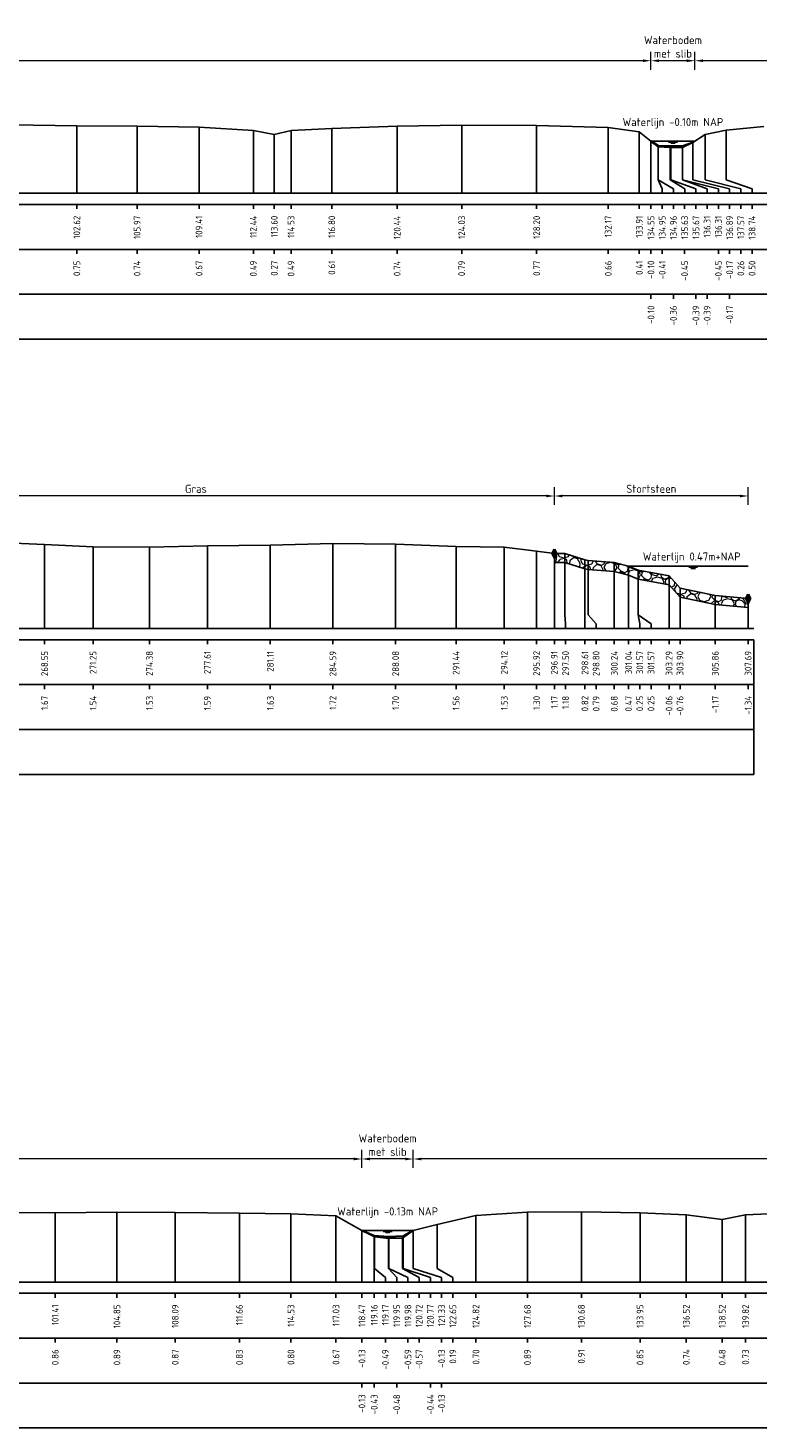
# Model space of a CAD drawing. Header units: metres. Extents: x 132725 to 140175, y 414354 to 417094.
# Tile 16 of 40: x 139950 to 139991, y 416678 to 416756. Entities that reach past the tile are written whole.
import ezdxf
from ezdxf.enums import TextEntityAlignment as Align

# ---------------------------------------------------------------- set-up
doc = ezdxf.new("R2010")
doc.units = ezdxf.units.M
doc.header["$PDMODE"] = 35
doc.header["$PDSIZE"] = 0.075
doc.layers.get('Defpoints').update_dxf_attribs({"true_color": 0x806000})
for name, color, linetype, lineweight in [('B-ME-GW-MAAIVELD-GD', 8, 'GW-MAAIVELD', 25), ('B-ME-VH-KANT ASFALT-SD', 7, 'Continuous', 25), ('B-ME-VH-VERHARDING_BESTORTING-A', 252, 'Continuous', 18), ('X-ME-AL-PROFIEL_BOVENKANT SLIB-GD', 42, 'Continuous', 35), ('X-XX-AL-DETAIL1-M', 7, 'Continuous', 18), ('X-XX-AL-GEBRUIKTE XREFS-GD', 7, 'Continuous', 35), ('X-XX-AL-NAP-T18', 7, 'Continuous', 18)]:
    doc.layers.add(name, color=color, linetype=linetype, lineweight=lineweight)
for name, color, linetype in [('X-ME-AL-PROFIEL_STORTSTEEN-GD', 7, 'Continuous'), ('X-ME-AL-PROFIEL_WATERLIJN-GD', 150, 'Continuous'), ('X-ME-AL-PROFIELRASTER-S', 7, 'Continuous')]:
    doc.layers.add(name, color=color, linetype=linetype)
doc.styles.add('NLCS-ISO-ANNOTATIEF-T18', font='NLCS-ISO.ttf', dxfattribs={"height": 1.8})
doc.styles.add('NLCS-ISO-ANNOTATIVE-T18', font='NLCS-ISO.ttf', dxfattribs={"height": 1.8})
doc.linetypes.add('GW-MAAIVELD', pattern='A,12,[40,NLCS.SHX,S=1,R=0,X=0,Y=-0.5],12', length=24)
doc.dimstyles.new('NLCS-ANNOTATIEF-T18-PIJL_L2_H0', dxfattribs={"dimtxt": 2.5, "dimasz": 1.8, "dimexe": 2, "dimexo": 2, "dimgap": 0.7, "dimtad": 1, "dimzin": 0, "dimdsep": 46, "dimtxsty": 'NLCS-ISO-ANNOTATIEF-T18', "dimcen": 0, "dimdle": 2, "dimclrd": 256, "dimclre": 256, "dimclrt": 10, "dimaunit": 2, "dimadec": 0, "dimazin": 0, "dimtfac": 1, "dimtdec": 3, "dimtofl": 0, "dimtmove": 0, "dimatfit": 3, "dimfxl": 2, "dimfxlon": 1, "dimtfillclr": 256, "dimtolj": 1, "dimtzin": 0, "dimlwd": -1, "dimlwe": -1, "dimarcsym": 0})

# ---------------------------------------------------------------- blocks, each defined once
blk = doc.blocks.new('SAL-PROFIELRASTER_BALK_EIND1-D')
at = {"color": 0, "linetype": 'ByBlock', "lineweight": -2}
blk.add_line((1, -12.5), (1, -2.5), dxfattribs=at)
at = {"color": 0, "linetype": 'ByBlock', "lineweight": -2, "flags": 128}
for points in [[(0, 0), (1, 0)], [(0, -2.5), (1, -2.5)], [(0, -12.5), (1, -12.5)]]:
    blk.add_lwpolyline(points, dxfattribs=at)
blk = doc.blocks.new('SAL-PROFIELRASTER_BALK_EIND2-D')
at = {"color": 0, "linetype": 'ByBlock', "lineweight": -2}
for p, q in [((1, -2.5), (1, -12.5)), ((1, -12.5), (0, -12.5))]:
    blk.add_line(p, q, dxfattribs=at)
blk = doc.blocks.new('SAL-PROFIELRASTER_BALK_DATA-D')
at = {"color": 0, "linetype": 'ByBlock', "lineweight": -2}
blk.add_lwpolyline([(0, -3.5), (0, -2.5)], dxfattribs=at)
at = {"color": 0, "linetype": 'ByBlock', "lineweight": -2, "style": 'NLCS-ISO-ANNOTATIVE-T18'}
blk.add_attdef('GETAL', text='', height=1.5, rotation=90, dxfattribs=at).set_placement((0.75, -5), align=Align.RIGHT)
blk = doc.blocks.new('SAL-PROFIELRASTER_AANHAAL-D')
at = {"color": 9, "linetype": 'ByBlock', "lineweight": -2, "flags": 128}
blk.add_lwpolyline([(0, 1), (0, 0)], dxfattribs=at)
blk = doc.blocks.new('SAL-PROFIELRASTER_AANHAAL_STAGGER-D')
at = {"color": 9, "linetype": 'ByBlock', "lineweight": -2, "flags": 128}
for points in [[(0, 0), (0, -0.25)], [(0, -0.25), (1, -0.75)], [(1, -0.75), (1, -1)]]:
    blk.add_lwpolyline(points, dxfattribs=at)
blk = doc.blocks.new('*D101')
at = {"layer": 'Defpoints', "color": 0, "transparency": 16777216}
for p in [(139979.308, 416729.854), (139979.308, 416726.648), (139990.089, 416724.141)]:
    blk.add_point(p, dxfattribs=at)
at = {"layer": 'X-XX-AL-DETAIL1-M', "transparency": 16777216}
for p, q in [((139979.308, 416729.354), (139979.308, 416730.354)), ((139989.639, 416729.854), (139979.758, 416729.854)), ((139990.089, 416729.354), (139990.089, 416730.354))]:
    blk.add_line(p, q, dxfattribs=at)
for points in [[(139979.758, 416729.929), (139979.758, 416729.779), (139979.308, 416729.854)], [(139989.639, 416729.929), (139989.639, 416729.779), (139990.089, 416729.854)]]:
    blk.add_solid(points, dxfattribs=at)
at = {"layer": 'X-XX-AL-DETAIL1-M', "color": 10, "transparency": 16777216, "insert": (139984.699, 416730.254), "char_height": 0.45, "attachment_point": 5, "style": 'NLCS-ISO-ANNOTATIEF-T18'}
blk.add_mtext('\\A1;Stortsteen', dxfattribs=at)
blk = doc.blocks.new('*D93')
at = {"layer": 'Defpoints', "color": 0, "transparency": 16777216}
for p in [(139939.873, 416729.854), (139939.873, 416727.808), (139979.308, 416726.648)]:
    blk.add_point(p, dxfattribs=at)
at = {"layer": 'X-XX-AL-DETAIL1-M', "transparency": 16777216}
for p, q in [((139939.873, 416729.354), (139939.873, 416730.354)), ((139978.858, 416729.854), (139940.323, 416729.854)), ((139979.308, 416729.354), (139979.308, 416730.354))]:
    blk.add_line(p, q, dxfattribs=at)
for points in [[(139940.323, 416729.929), (139940.323, 416729.779), (139939.873, 416729.854)], [(139978.858, 416729.929), (139978.858, 416729.779), (139979.308, 416729.854)]]:
    blk.add_solid(points, dxfattribs=at)
at = {"layer": 'X-XX-AL-DETAIL1-M', "color": 10, "transparency": 16777216, "insert": (139959.366, 416730.254), "char_height": 0.45, "attachment_point": 5, "style": 'NLCS-ISO-ANNOTATIEF-T18'}
blk.add_mtext('\\A1;Gras', dxfattribs=at)
blk = doc.blocks.new('SVH-KANT STORTSTEEN DWP-SOD')
at = {"flags": 128}
blk.add_lwpolyline([(-0.25, 0), (0.25, 0)], dxfattribs=at)
at = {"layer": 'X-XX-AL-GEBRUIKTE XREFS-GD', "flags": 128}
for points in [[(0, 0.5), (-0.25, 0)], [(-0.25, 0), (0, -0.5)], [(0, -0.5), (0, 0.5)], [(0, 0.5), (0.25, 0)], [(0.25, 0), (0, -0.5)]]:
    blk.add_lwpolyline(points, dxfattribs=at)
blk = doc.blocks.new('*D165')
at = {"layer": 'Defpoints', "color": 0, "transparency": 16777216}
for p in [(139984.682, 416754.079), (139984.682, 416749.604), (139987.127, 416749.604)]:
    blk.add_point(p, dxfattribs=at)
at = {"layer": 'X-XX-AL-DETAIL1-M', "transparency": 16777216}
for p, q in [((139984.682, 416753.579), (139984.682, 416754.579)), ((139986.677, 416754.079), (139985.132, 416754.079)), ((139987.127, 416753.579), (139987.127, 416754.579))]:
    blk.add_line(p, q, dxfattribs=at)
for points in [[(139985.132, 416754.154), (139985.132, 416754.004), (139984.682, 416754.079)], [(139986.677, 416754.154), (139986.677, 416754.004), (139987.127, 416754.079)]]:
    blk.add_solid(points, dxfattribs=at)
at = {"layer": 'X-XX-AL-DETAIL1-M', "color": 10, "transparency": 16777216, "insert": (139985.904, 416754.854), "char_height": 0.45, "attachment_point": 5, "style": 'NLCS-ISO-ANNOTATIEF-T18'}
blk.add_mtext('\\A1;Waterbodem\\Pmet slib', dxfattribs=at)
blk = doc.blocks.new('*D173')
at = {"layer": 'Defpoints', "color": 0, "transparency": 16777216}
for p in [(139987.127, 416754.079), (139987.127, 416749.604), (140071.072, 416749.595)]:
    blk.add_point(p, dxfattribs=at)
at = {"layer": 'X-XX-AL-DETAIL1-M', "transparency": 16777216}
for p, q in [((139987.127, 416753.579), (139987.127, 416754.579)), ((140070.622, 416754.079), (139987.577, 416754.079)), ((140071.072, 416753.579), (140071.072, 416754.579))]:
    blk.add_line(p, q, dxfattribs=at)
for points in [[(139987.577, 416754.154), (139987.577, 416754.004), (139987.127, 416754.079)], [(140070.622, 416754.154), (140070.622, 416754.004), (140071.072, 416754.079)]]:
    blk.add_solid(points, dxfattribs=at)
at = {"layer": 'X-XX-AL-DETAIL1-M', "color": 10, "transparency": 16777216, "insert": (140003.125, 416754.479), "char_height": 0.45, "attachment_point": 5, "style": 'NLCS-ISO-ANNOTATIEF-T18'}
blk.add_mtext('\\A1;Gras', dxfattribs=at)
blk = doc.blocks.new('*D174')
at = {"layer": 'Defpoints', "color": 0, "transparency": 16777216}
for p in [(139905.767, 416754.079), (139905.767, 416749.735), (139984.682, 416749.604)]:
    blk.add_point(p, dxfattribs=at)
at = {"layer": 'X-XX-AL-DETAIL1-M', "transparency": 16777216}
for p, q in [((139905.767, 416753.579), (139905.767, 416754.579)), ((139984.232, 416754.079), (139906.217, 416754.079)), ((139984.682, 416753.579), (139984.682, 416754.579))]:
    blk.add_line(p, q, dxfattribs=at)
for points in [[(139906.217, 416754.154), (139906.217, 416754.004), (139905.767, 416754.079)], [(139984.232, 416754.154), (139984.232, 416754.004), (139984.682, 416754.079)]]:
    blk.add_solid(points, dxfattribs=at)
at = {"layer": 'X-XX-AL-DETAIL1-M', "color": 10, "transparency": 16777216, "insert": (139945.224, 416754.479), "char_height": 0.45, "attachment_point": 5, "style": 'NLCS-ISO-ANNOTATIEF-T18'}
blk.add_mtext('\\A1;Gras', dxfattribs=at)
blk = doc.blocks.new('*D180')
at = {"layer": 'Defpoints', "color": 0, "transparency": 16777216}
for p in [(139968.602, 416692.955), (139968.602, 416688.974), (139971.461, 416688.98)]:
    blk.add_point(p, dxfattribs=at)
at = {"layer": 'X-XX-AL-DETAIL1-M', "transparency": 16777216}
for p, q in [((139968.602, 416692.455), (139968.602, 416693.455)), ((139971.461, 416692.455), (139971.461, 416693.455)), ((139971.011, 416692.955), (139969.052, 416692.955))]:
    blk.add_line(p, q, dxfattribs=at)
for points in [[(139969.052, 416693.03), (139969.052, 416692.88), (139968.602, 416692.955)], [(139971.011, 416693.03), (139971.011, 416692.88), (139971.461, 416692.955)]]:
    blk.add_solid(points, dxfattribs=at)
at = {"layer": 'X-XX-AL-DETAIL1-M', "color": 10, "transparency": 16777216, "insert": (139970.031, 416693.73), "char_height": 0.45, "attachment_point": 5, "style": 'NLCS-ISO-ANNOTATIEF-T18'}
blk.add_mtext('\\A1;Waterbodem\\Pmet slib', dxfattribs=at)
blk = doc.blocks.new('*D185')
at = {"layer": 'Defpoints', "color": 0, "transparency": 16777216}
for p in [(139971.461, 416692.955), (139971.461, 416688.98), (140077.575, 416688.989)]:
    blk.add_point(p, dxfattribs=at)
at = {"layer": 'X-XX-AL-DETAIL1-M', "transparency": 16777216}
for p, q in [((139971.461, 416692.455), (139971.461, 416693.455)), ((140077.575, 416692.455), (140077.575, 416693.455)), ((140077.125, 416692.955), (139971.911, 416692.955))]:
    blk.add_line(p, q, dxfattribs=at)
for points in [[(139971.911, 416693.03), (139971.911, 416692.88), (139971.461, 416692.955)], [(140077.125, 416693.03), (140077.125, 416692.88), (140077.575, 416692.955)]]:
    blk.add_solid(points, dxfattribs=at)
at = {"layer": 'X-XX-AL-DETAIL1-M', "color": 10, "transparency": 16777216, "insert": (139994.173, 416693.355), "char_height": 0.45, "attachment_point": 5, "style": 'NLCS-ISO-ANNOTATIEF-T18'}
blk.add_mtext('\\A1;Gras', dxfattribs=at)
blk = doc.blocks.new('*D186')
at = {"layer": 'Defpoints', "color": 0, "transparency": 16777216}
for p in [(139854.553, 416692.955), (139854.553, 416689.141), (139968.602, 416688.974)]:
    blk.add_point(p, dxfattribs=at)
at = {"layer": 'X-XX-AL-DETAIL1-M', "transparency": 16777216}
for p, q in [((139854.553, 416692.455), (139854.553, 416693.455)), ((139968.602, 416692.455), (139968.602, 416693.455)), ((139968.152, 416692.955), (139855.003, 416692.955))]:
    blk.add_line(p, q, dxfattribs=at)
for points in [[(139855.003, 416693.03), (139855.003, 416692.88), (139854.553, 416692.955)], [(139968.152, 416693.03), (139968.152, 416692.88), (139968.602, 416692.955)]]:
    blk.add_solid(points, dxfattribs=at)
at = {"layer": 'X-XX-AL-DETAIL1-M', "color": 10, "transparency": 16777216, "insert": (139911.59, 416693.355), "char_height": 0.45, "attachment_point": 5, "style": 'NLCS-ISO-ANNOTATIEF-T18'}
blk.add_mtext('\\A1;Gras', dxfattribs=at)

msp = doc.modelspace()

# ---------------------------------------------------------------- hatches: boundary and pattern name
at = {"layer": 'B-ME-VH-VERHARDING_BESTORTING-A'}
h = msp.add_hatch(dxfattribs=at)
h.set_pattern_fill('AVH-BESTORTING_01', color=256, scale=0.1, pattern_type=2)
h.set_pattern_definition([(342.742, (139989.7717, 416725.6111), (0.5398, 0.97739), [0.27272, -1.09194]), (17.258, (139988.7289, 416725.9351), (0.539804, 0.9774), [0.27272, -1.65719]), (61.089, (139988.9893, 416726.016), (-1.30319, 0.40486), [0.22313, -0.89341]), (118.911, (139989.8606, 416724.829), (-0.5398, -0.97741), [0.22313, -1.35591]), (162.742, (139988.9893, 416726.4066), (-0.5398, -0.97739), [0.27272, -1.09194]), (197.258, (139988.7289, 416726.4875), (-0.539804, -0.9774), [0.27272, -1.65719]), (241.089, (139988.4685, 416726.4068), (1.30319, -0.40486), [0.22313, -0.89341]), (298.911, (139988.9004, 416727.1887), (0.5398, 0.97741), [0.22313, -1.35591]), (342.742, (139987.1318, 416727.0339), (-0.76339, 1.38224), [0.24341, -1.12122]), (40.852, (139985.7449, 416724.0295), (0.539802, 0.977399), [0.24469, -3.61913]), (84.587, (139987.54937, 416727.12175), (-0.223591, 2.359645), [0.29716, -3.05481]), (118.911, (139988.8805, 416727.0113), (-1.30321, 0.40486), [0.29575, -1.28331]), (162.742, (139987.4344, 416727.6765), (0.76339, -1.38224), [0.24484, -1.11975]), (40.852, (139985.39655, 416724.65728), (0.539802, 0.977399), [0.24409, -3.61972]), (84.587, (139986.988, 416727.29434), (-0.5398, -0.977407), [0.29647, -3.05553]), (298.911, (139986.988, 416727.2943), (1.30321, -0.40486), [0.29753, -1.28153]), (26.669, (139984.53315, 416725.196), (-1.842996, -0.572553), [0.18275, -4.54613]), (84.587, (139987.619, 416727.805), (-0.5398, -0.977407), [0.18319, -3.16878]), (131.7624, (139986.1095, 416730.75188), (-2.066604, 1.787101), [0.24466, -4.00428]), (162.742, (139984.5507, 416725.6425), (-0.5398, -0.97739), [0.19694, -1.1677]), (26.669, (139984.19918, 416725.61884), (-1.842996, -0.572553), [0.18297, -4.54591]), (84.587, (139987.10284, 416727.94613), (-0.5398, -0.977407), [0.20094, -3.15103]), (131.7624, (139985.71587, 416730.554), (-2.066604, 1.787101), [0.20994, -4.039]), (342.742, (139987.2426, 416727.7895), (0.5398, 0.97739), [0.22313, -1.1415]), (50.2416, (139987.47855, 416725.87203), (0.5397897, 0.97739), [0.21713, -6.88472]), (95.413, (139987.6174, 416726.03894), (-0.763387, 1.38224), [0.19056, -2.17966]), (150.939, (139984.76946, 416729.39797), (-1.303193, 0.404858), [0.17556, -5.17047]), (197.258, (139987.44596, 416726.3139), (1.30319, -0.404854), [0.22316, -1.70672]), (50.2416, (139987.08487, 416726.06984), (0.5397897, 0.97739), [0.23138, -6.87047]), (95.413, (139987.10124, 416725.8971), (-0.763387, 1.38224), [0.17353, -2.19669]), (150.939, (139984.4355, 416728.97516), (-1.303193, 0.404858), [0.18788, -5.15816]), (17.258, (139987.26546, 416725.8058), (-1.30319, 0.404854), [0.22313, -1.70675])])
h.paths.add_polyline_path([(139979.308, 416726.648), (139979.9, 416726.657), (139981.007, 416726.3), (139981.197, 416726.268), (139982.642, 416726.158), (139983.435, 416725.948), (139983.972, 416725.732), (139985.691, 416725.418), (139986.299, 416724.721), (139988.259, 416724.311), (139990.089, 416724.141), (139990.089, 416723.641), (139988.259, 416723.811), (139986.299, 416724.221), (139985.691, 416724.918), (139983.972, 416725.232), (139983.435, 416725.448), (139982.642, 416725.658), (139981.197, 416725.768), (139981.007, 416725.8), (139979.9, 416726.157), (139979.308, 416726.148)])

# ---------------------------------------------------------------- linework, layer by layer
at = {"layer": 'B-ME-GW-MAAIVELD-GD', "ltscale": 0.1}
for points in [[(139949.105, 416750.518), (139952.745, 416750.459), (139956.098, 416750.444), (139959.542, 416750.379), (139962.565, 416750.198), (139963.726, 416749.972), (139964.662, 416750.191), (139966.928, 416750.312), (139970.563, 416750.444), (139974.153, 416750.493), (139978.323, 416750.475), (139982.302, 416750.368), (139984.034, 416750.118), (139984.682, 416749.604), (139985.076, 416749.295), (139985.759, 416749.253), (139986.442, 416749.255), (139987.017, 416749.534), (139987.695, 416749.965), (139988.873, 416750.206), (139990.965, 416750.416)], [(139947.488, 416727.31), (139950.95, 416727.15), (139953.648, 416727.025), (139956.784, 416727.009), (139960.008, 416727.072), (139963.507, 416727.114), (139966.987, 416727.201), (139970.479, 416727.182), (139973.843, 416727.043), (139976.52, 416727.013), (139978.318, 416726.782), (139979.308, 416726.648), (139979.9, 416726.657), (139981.007, 416726.3), (139981.197, 416726.268), (139982.642, 416726.158), (139983.435, 416725.948), (139983.972, 416725.732), (139985.691, 416725.418), (139986.299, 416724.721), (139988.259, 416724.311), (139990.089, 416724.141)], [(139948.132, 416689.976), (139951.54, 416689.965), (139954.973, 416689.995), (139958.216, 416689.982), (139961.786, 416689.934), (139964.656, 416689.904), (139967.16, 416689.782), (139968.602, 416688.974), (139969.3, 416688.615), (139970.107, 416688.521), (139970.852, 416688.541), (139971.461, 416688.98), (139972.782, 416689.301), (139974.946, 416689.809), (139977.812, 416690), (139980.812, 416690.019), (139984.077, 416689.956), (139986.648, 416689.848), (139988.645, 416689.586), (139989.947, 416689.839), (139992.073, 416689.941)]]:
    msp.add_lwpolyline(points, dxfattribs=at)
at = {"layer": 'X-ME-AL-PROFIEL_BOVENKANT SLIB-GD'}
for points in [[(139984.682, 416749.604), (139985.084, 416749.346), (139985.793, 416749.315), (139986.439, 416749.319), (139987.017, 416749.534)], [(139968.602, 416688.974), (139969.286, 416688.675), (139970.082, 416688.63), (139970.902, 416688.668), (139971.461, 416688.98)]]:
    msp.add_lwpolyline(points, dxfattribs=at)
at = {"layer": 'X-ME-AL-PROFIEL_STORTSTEEN-GD'}
msp.add_lwpolyline([(139979.308, 416726.648), (139979.9, 416726.657), (139981.007, 416726.3), (139981.197, 416726.268), (139982.642, 416726.158), (139983.435, 416725.948), (139983.972, 416725.732), (139985.691, 416725.418), (139986.299, 416724.721), (139988.259, 416724.311), (139990.089, 416724.141), (139990.089, 416723.641), (139988.259, 416723.811), (139986.299, 416724.221), (139985.691, 416724.918), (139983.972, 416725.232), (139983.435, 416725.448), (139982.642, 416725.658), (139981.197, 416725.768), (139981.007, 416725.8), (139979.9, 416726.157), (139979.308, 416726.148)], close=True, dxfattribs=at)
at = {"layer": 'X-ME-AL-PROFIEL_WATERLIJN-GD'}
for points in [[(139984.682, 416749.604), (139987.127, 416749.604)], [(139985.654, 416749.543), (139986.154, 416749.543)], [(139985.779, 416749.484), (139986.029, 416749.484)], [(139983.435, 416725.948), (139990.089, 416725.948)], [(139986.78, 416725.886), (139987.28, 416725.886)], [(139986.905, 416725.827), (139987.155, 416725.827)], [(139968.602, 416688.974), (139971.461, 416688.98)], [(139969.781, 416688.915), (139970.281, 416688.915)], [(139969.906, 416688.856), (139970.156, 416688.856)]]:
    msp.add_lwpolyline(points, dxfattribs=at)

# ---------------------------------------------------------------- block references
at = {"layer": 'B-ME-VH-KANT ASFALT-SD', "xscale": 0.5, "yscale": 0.5, "zscale": 0.5}
for p in [(139979.308, 416726.648), (139990.089, 416724.141)]:
    msp.add_blockref('SVH-KANT STORTSTEEN DWP-SOD', p, dxfattribs=at)
at = {"layer": 'X-ME-AL-PROFIELRASTER-S'}
for p, yscale in [((139952.745, 416746.705), 3.754), ((139956.098, 416746.705), 3.739), ((139959.542, 416746.705), 3.674), ((139962.565, 416746.705), 3.493), ((139963.726, 416746.705), 3.267), ((139964.662, 416746.705), 3.486), ((139966.928, 416746.705), 3.607), ((139970.563, 416746.705), 3.739), ((139974.153, 416746.705), 3.788), ((139978.323, 416746.705), 3.77), ((139982.302, 416746.705), 3.663), ((139984.034, 416746.705), 3.413), ((139988.873, 416747.705), 2.501), ((139984.682, 416746.705), 2.899), ((139984.682, 416746.705), 2.899), ((139984.682, 416746.705), 2.899), ((139984.682, 416746.705), 2.899), ((139985.076, 416747.705), 1.59), ((139985.084, 416747.705), 1.641), ((139985.759, 416747.705), 1.548), ((139985.793, 416747.705), 1.61), ((139986.439, 416747.705), 1.614), ((139986.442, 416747.705), 1.55), ((139987.017, 416747.705), 1.829), ((139987.017, 416747.705), 1.829), ((139987.017, 416747.705), 1.829), ((139987.017, 416747.705), 1.829), ((139987.695, 416747.705), 2.26), ((139950.95, 416722.481), 4.669), ((139953.648, 416722.481), 4.544), ((139956.784, 416722.481), 4.528), ((139960.008, 416722.481), 4.591), ((139963.507, 416722.481), 4.633), ((139966.987, 416722.481), 4.72), ((139970.479, 416722.481), 4.701000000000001), ((139973.843, 416722.481), 4.562), ((139976.52, 416722.481), 4.532), ((139978.318, 416722.481), 4.301), ((139979.308, 416722.481), 4.167), ((139979.9, 416723.481), 3.176), ((139981.007, 416722.481), 3.819), ((139981.197, 416723.481), 2.787), ((139982.642, 416722.481), 3.677), ((139983.435, 416722.481), 3.467), ((139983.435, 416722.481), 3.467), ((139983.972, 416723.481), 2.251), ((139983.972, 416723.481), 2.251), ((139954.973, 416686.108), 3.887), ((139958.216, 416686.108), 3.874), ((139977.812, 416686.108), 3.892), ((139980.812, 416686.108), 3.911), ((139951.54, 416686.108), 3.857), ((139961.786, 416686.108), 3.826), ((139964.656, 416686.108), 3.796), ((139967.16, 416686.108), 3.674), ((139972.782, 416687.108), 2.193), ((139974.946, 416686.108), 3.701), ((139984.077, 416686.108), 3.848), ((139986.648, 416686.108), 3.74), ((139988.645, 416686.108), 3.478), ((139989.947, 416686.108), 3.731), ((139968.602, 416686.108), 2.866), ((139968.602, 416686.108), 2.866), ((139968.602, 416686.108), 2.866), ((139968.602, 416686.108), 2.866), ((139969.286, 416686.108), 2.567), ((139969.3, 416687.108), 1.507), ((139970.082, 416687.108), 1.522), ((139970.107, 416687.108), 1.413), ((139970.852, 416687.108), 1.433), ((139970.902, 416687.108), 1.56), ((139971.461, 416687.108), 1.872), ((139971.461, 416687.108), 1.872), ((139971.461, 416687.108), 1.872), ((139971.461, 416687.108), 1.872)]:
    msp.add_blockref('SAL-PROFIELRASTER_AANHAAL-D', p, dxfattribs=dict(at, yscale=yscale))
for p, xscale, zscale in [((139985.076, 416747.705), 0.2310130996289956, 0.2310130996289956), ((139985.084, 416747.705), 0.8483088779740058, 0.8483088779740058), ((139985.759, 416747.705), 0.7981942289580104, 0.7981942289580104), ((139985.793, 416747.705), 1.389002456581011, 1.389002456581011), ((139986.439, 416747.705), 1.368246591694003, 1.368246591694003), ((139986.442, 416747.705), 1.989852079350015, 1.989852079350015), ((139987.017, 416747.705), 2.040427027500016, 2.040427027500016), ((139987.017, 416747.705), 2.040427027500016, 2.040427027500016), ((139987.017, 416747.705), 2.040427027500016, 2.040427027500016), ((139987.017, 416747.705), 2.040427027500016, 2.040427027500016), ((139987.695, 416747.705), 1.98709419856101, 1.98709419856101), ((139988.873, 416747.705), 1.434266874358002, 1.434266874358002), ((139979.9, 416723.481), 0.03338571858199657, 0.03338571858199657), ((139981.197, 416723.481), 0.4355954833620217, 0.4355954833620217), ((139983.972, 416723.481), 0.08789959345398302, 0.08789959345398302), ((139983.972, 416723.481), 0.712899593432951, 0.712899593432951), ((139969.3, 416687.108), 0.6118712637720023, 0.6118712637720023), ((139970.082, 416687.108), 0.4541996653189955, 0.4541996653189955), ((139970.107, 416687.108), 1.053997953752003, 1.053997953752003), ((139970.852, 416687.108), 0.9341327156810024, 0.9341327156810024), ((139970.902, 416687.108), 1.509408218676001, 1.509408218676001), ((139971.461, 416687.108), 1.575803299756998, 1.575803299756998), ((139971.461, 416687.108), 1.575803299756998, 1.575803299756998), ((139971.461, 416687.108), 1.575803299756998, 1.575803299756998), ((139971.461, 416687.108), 1.575803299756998, 1.575803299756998), ((139972.782, 416687.108), 0.8795157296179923, 0.8795157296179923)]:
    msp.add_blockref('SAL-PROFIELRASTER_AANHAAL_STAGGER-D', p, dxfattribs=dict(at, xscale=xscale, zscale=zscale))
for name, p, xscale, yscale, zscale in [('SAL-PROFIELRASTER_BALK_EIND1-D', (139850.128, 416746.705), 308, 0.25, 303.9164703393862), ('SAL-PROFIELRASTER_BALK_EIND2-D', (139850.128, 416744.205), 308, 0.25, 303.9164703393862), ('SAL-PROFIELRASTER_BALK_EIND2-D', (139850.128, 416741.705), 308, 0.25, 303.9164703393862), ('SAL-PROFIELRASTER_AANHAAL-D', (139985.691, 416722.481), 1.516262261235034, 2.937000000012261, 1.516262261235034), ('SAL-PROFIELRASTER_AANHAAL-D', (139986.299, 416722.481), 0.6460917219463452, 2.239999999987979, 0.6460917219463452), ('SAL-PROFIELRASTER_AANHAAL-D', (139988.259, 416722.481), 0.5278338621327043, 1.830000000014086, 0.5278338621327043), ('SAL-PROFIELRASTER_AANHAAL-D', (139990.089, 416722.481), 0.4788001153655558, 1.659999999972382, 0.4788001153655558), ('SAL-PROFIELRASTER_BALK_EIND1-D', (139682.399, 416722.481), 308, 0.25, 303.9164703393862), ('SAL-PROFIELRASTER_BALK_EIND2-D', (139682.399, 416719.981), 308, 0.25, 303.9164703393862), ('SAL-PROFIELRASTER_BALK_EIND2-D', (139682.399, 416717.481), 308, 0.25, 303.9164703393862), ('SAL-PROFIELRASTER_BALK_EIND1-D', (139850.128, 416686.108), 301, 0.25, 298.1629263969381), ('SAL-PROFIELRASTER_BALK_EIND2-D', (139850.128, 416683.608), 301, 0.25, 298.1629263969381), ('SAL-PROFIELRASTER_BALK_EIND2-D', (139850.128, 416681.108), 301, 0.25, 298.1629263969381)]:
    msp.add_blockref(name, p, dxfattribs=dict(at, xscale=xscale, yscale=yscale, zscale=zscale))
at = {"layer": 'X-ME-AL-PROFIELRASTER-S', "xscale": 0.25, "yscale": 0.25, "zscale": 0.25}
for p, values in [((139952.745, 416746.705), {'GETAL': '102.62'}), ((139956.098, 416746.705), {'GETAL': '105.97'}), ((139959.542, 416746.705), {'GETAL': '109.41'}), ((139962.565, 416746.705), {'GETAL': '112.44'}), ((139963.726, 416746.705), {'GETAL': '113.60'}), ((139964.662, 416746.705), {'GETAL': '114.53'}), ((139966.928, 416746.705), {'GETAL': '116.80'}), ((139970.563, 416746.705), {'GETAL': '120.44'}), ((139974.153, 416746.705), {'GETAL': '124.03'}), ((139978.323, 416746.705), {'GETAL': '128.20'}), ((139982.302, 416746.705), {'GETAL': '132.17'}), ((139984.034, 416746.705), {'GETAL': '133.91'}), ((139984.682, 416746.705), {'GETAL': '134.55'}), ((139984.682, 416746.705), {'GETAL': '134.55'}), ((139984.682, 416746.705), {'GETAL': '134.55'}), ((139984.682, 416746.705), {'GETAL': '134.55'}), ((139985.307, 416746.705), {'GETAL': '134.95'}), ((139985.932, 416746.705), {'GETAL': '134.96'}), ((139986.557, 416746.705), {'GETAL': '135.63'}), ((139987.182, 416746.705), {'GETAL': '135.67'}), ((139987.807, 416746.705), {'GETAL': '136.31'}), ((139988.432, 416746.705), {'GETAL': '136.31'}), ((139989.057, 416746.705), {'GETAL': '136.89'}), ((139989.057, 416746.705), {'GETAL': '136.89'}), ((139989.057, 416746.705), {'GETAL': '136.89'}), ((139989.057, 416746.705), {'GETAL': '136.89'}), ((139989.682, 416746.705), {'GETAL': '137.57'}), ((139990.307, 416746.705), {'GETAL': '138.74'}), ((139952.745, 416744.205), {'GETAL': '0.75'}), ((139956.098, 416744.205), {'GETAL': '0.74'}), ((139959.542, 416744.205), {'GETAL': '0.67'}), ((139962.565, 416744.205), {'GETAL': '0.49'}), ((139963.726, 416744.205), {'GETAL': '0.27'}), ((139964.662, 416744.205), {'GETAL': '0.49'}), ((139966.928, 416744.205), {'GETAL': '0.61'}), ((139970.563, 416744.205), {'GETAL': '0.74'}), ((139974.153, 416744.205), {'GETAL': '0.79'}), ((139978.323, 416744.205), {'GETAL': '0.77'}), ((139982.302, 416744.205), {'GETAL': '0.66'}), ((139984.034, 416744.205), {'GETAL': '0.41'}), ((139984.682, 416744.205), {'GETAL': '-0.10'}), ((139985.307, 416744.205), {'GETAL': '-0.41'}), ((139986.557, 416744.205), {'GETAL': '-0.45'}), ((139988.432, 416744.205), {'GETAL': '-0.45'}), ((139989.057, 416744.205), {'GETAL': '-0.17'}), ((139989.682, 416744.205), {'GETAL': '0.26'}), ((139990.307, 416744.205), {'GETAL': '0.50'}), ((139984.682, 416741.705), {'GETAL': '-0.10'}), ((139985.932, 416741.705), {'GETAL': '-0.36'}), ((139987.182, 416741.705), {'GETAL': '-0.39'}), ((139987.807, 416741.705), {'GETAL': '-0.39'}), ((139989.057, 416741.705), {'GETAL': '-0.17'}), ((139950.95, 416722.481), {'GETAL': '268.55'}), ((139953.648, 416722.481), {'GETAL': '271.25'}), ((139956.784, 416722.481), {'GETAL': '274.38'}), ((139960.008, 416722.481), {'GETAL': '277.61'}), ((139963.507, 416722.481), {'GETAL': '281.11'}), ((139966.987, 416722.481), {'GETAL': '284.59'}), ((139970.479, 416722.481), {'GETAL': '288.08'}), ((139973.843, 416722.481), {'GETAL': '291.44'}), ((139976.52, 416722.481), {'GETAL': '294.12'}), ((139978.318, 416722.481), {'GETAL': '295.92'}), ((139979.308, 416722.481), {'GETAL': '296.91'}), ((139979.933, 416722.481), {'GETAL': '297.50'}), ((139981.007, 416722.481), {'GETAL': '298.61'}), ((139981.632, 416722.481), {'GETAL': '298.80'}), ((139982.642, 416722.481), {'GETAL': '300.24'}), ((139983.435, 416722.481), {'GETAL': '301.04'}), ((139983.435, 416722.481), {'GETAL': '301.04'}), ((139984.06, 416722.481), {'GETAL': '301.57'}), ((139984.685, 416722.481), {'GETAL': '301.57'}), ((139985.691, 416722.479), {'GETAL': '303.29'}), ((139986.299, 416722.481), {'GETAL': '303.90'}), ((139988.259, 416722.481), {'GETAL': '305.86'}), ((139990.089, 416722.481), {'GETAL': '307.69'}), ((139950.95, 416719.981), {'GETAL': '1.67'}), ((139953.648, 416719.981), {'GETAL': '1.54'}), ((139956.784, 416719.981), {'GETAL': '1.53'}), ((139960.008, 416719.981), {'GETAL': '1.59'}), ((139963.507, 416719.981), {'GETAL': '1.63'}), ((139966.987, 416719.981), {'GETAL': '1.72'}), ((139970.479, 416719.981), {'GETAL': '1.70'}), ((139973.843, 416719.981), {'GETAL': '1.56'}), ((139976.52, 416719.981), {'GETAL': '1.53'}), ((139978.318, 416719.981), {'GETAL': '1.30'}), ((139979.308, 416719.981), {'GETAL': '1.17'}), ((139979.933, 416719.981), {'GETAL': '1.18'}), ((139981.007, 416719.981), {'GETAL': '0.82'}), ((139981.632, 416719.981), {'GETAL': '0.79'}), ((139982.642, 416719.981), {'GETAL': '0.68'}), ((139983.435, 416719.981), {'GETAL': '0.47'}), ((139984.06, 416719.981), {'GETAL': '0.25'}), ((139984.685, 416719.981), {'GETAL': '0.25'}), ((139985.691, 416719.979), {'GETAL': '-0.06'}), ((139986.299, 416719.981), {'GETAL': '-0.76'}), ((139988.259, 416719.981), {'GETAL': '-1.17'}), ((139990.089, 416719.981), {'GETAL': '-1.34'}), ((139951.54, 416686.108), {'GETAL': '101.41'}), ((139954.973, 416686.108), {'GETAL': '104.85'}), ((139958.216, 416686.108), {'GETAL': '108.09'}), ((139961.786, 416686.108), {'GETAL': '111.66'}), ((139964.656, 416686.108), {'GETAL': '114.53'}), ((139967.16, 416686.108), {'GETAL': '117.03'}), ((139968.602, 416686.108), {'GETAL': '118.47'}), ((139968.602, 416686.108), {'GETAL': '118.47'}), ((139968.602, 416686.108), {'GETAL': '118.47'}), ((139968.602, 416686.108), {'GETAL': '118.47'}), ((139969.286, 416686.108), {'GETAL': '119.16'}), ((139969.911, 416686.108), {'GETAL': '119.17'}), ((139970.536, 416686.108), {'GETAL': '119.95'}), ((139971.161, 416686.108), {'GETAL': '119.98'}), ((139971.786, 416686.108), {'GETAL': '120.72'}), ((139972.411, 416686.108), {'GETAL': '120.77'}), ((139973.036, 416686.108), {'GETAL': '121.33'}), ((139973.036, 416686.108), {'GETAL': '121.33'}), ((139973.036, 416686.108), {'GETAL': '121.33'}), ((139973.036, 416686.108), {'GETAL': '121.33'}), ((139973.661, 416686.108), {'GETAL': '122.65'}), ((139974.946, 416686.108), {'GETAL': '124.82'}), ((139977.812, 416686.108), {'GETAL': '127.68'}), ((139980.812, 416686.108), {'GETAL': '130.68'}), ((139984.077, 416686.108), {'GETAL': '133.95'}), ((139986.648, 416686.108), {'GETAL': '136.52'}), ((139988.645, 416686.108), {'GETAL': '138.52'}), ((139989.947, 416686.108), {'GETAL': '139.82'}), ((139951.54, 416683.608), {'GETAL': '0.86'}), ((139954.973, 416683.608), {'GETAL': '0.89'}), ((139958.216, 416683.608), {'GETAL': '0.87'}), ((139961.786, 416683.608), {'GETAL': '0.83'}), ((139964.656, 416683.608), {'GETAL': '0.80'}), ((139967.16, 416683.608), {'GETAL': '0.67'}), ((139968.602, 416683.608), {'GETAL': '-0.13'}), ((139969.911, 416683.608), {'GETAL': '-0.49'}), ((139971.161, 416683.608), {'GETAL': '-0.59'}), ((139971.786, 416683.608), {'GETAL': '-0.57'}), ((139973.036, 416683.608), {'GETAL': '-0.13'}), ((139973.661, 416683.608), {'GETAL': '0.19'}), ((139974.946, 416683.608), {'GETAL': '0.70'}), ((139977.812, 416683.608), {'GETAL': '0.89'}), ((139980.812, 416683.608), {'GETAL': '0.91'}), ((139984.077, 416683.608), {'GETAL': '0.85'}), ((139986.648, 416683.608), {'GETAL': '0.74'}), ((139988.645, 416683.608), {'GETAL': '0.48'}), ((139989.947, 416683.608), {'GETAL': '0.73'}), ((139968.602, 416681.108), {'GETAL': '-0.13'}), ((139969.286, 416681.108), {'GETAL': '-0.43'}), ((139970.536, 416681.108), {'GETAL': '-0.48'}), ((139972.411, 416681.108), {'GETAL': '-0.44'}), ((139973.036, 416681.108), {'GETAL': '-0.13'})]:
    msp.add_blockref('SAL-PROFIELRASTER_BALK_DATA-D', p, dxfattribs=at).add_auto_attribs(values)

# ---------------------------------------------------------------- texts
at = {"layer": 'X-XX-AL-NAP-T18', "color": 10, "char_height": 0.45, "width": 15.43377, "attachment_point": 7, "style": 'NLCS-ISO-ANNOTATIEF-T18'}
for s, insert in [('Waterlijn -0.10m NAP', (139983.104, 416750.304)), ('Waterlijn 0.47m+NAP', (139984.23, 416726.126)), ('Waterlijn -0.13m NAP', (139967.231, 416689.676))]:
    msp.add_mtext(s, dxfattribs=dict(at, insert=insert))

# ---------------------------------------------------------------- dimensions: what is measured, and where the dimension line sits
at = {"layer": 'X-XX-AL-DETAIL1-M'}
for base, p1, p2, text, picture, middle in [((139984.682, 416754.079), (139987.127, 416749.604), (139984.682, 416749.604), 'Waterbodem\\Pmet slib', '*D165', (139985.904, 416754.079)), ((139905.767, 416754.079), (139984.682, 416749.604), (139905.767, 416749.735), 'Gras', '*D174', (139945.224, 416754.079)), ((139987.127, 416754.079), (140071.072, 416749.595), (139987.127, 416749.604), 'Gras', '*D173', (140003.125, 416754.079)), ((139939.873, 416729.854), (139979.308, 416726.648), (139939.873, 416727.808), 'Gras', '*D93', (139959.366, 416729.854)), ((139979.308, 416729.854), (139990.089, 416724.141), (139979.308, 416726.648), 'Stortsteen', '*D101', (139984.699, 416729.854)), ((139968.602, 416692.955), (139971.461, 416688.98), (139968.602, 416688.974), 'Waterbodem\\Pmet slib', '*D180', (139970.031, 416692.955)), ((139854.553, 416692.955), (139968.602, 416688.974), (139854.553, 416689.141), 'Gras', '*D186', (139911.59, 416692.955)), ((139971.461, 416692.955), (140077.575, 416688.989), (139971.461, 416688.98), 'Gras', '*D185', (139994.173, 416692.955))]:
    dim = msp.add_linear_dim(base=base, p1=p1, p2=p2, text=text, dimstyle='NLCS-ANNOTATIEF-T18-PIJL_L2_H0', dxfattribs=at)
    dim.commit()
    dim.dimension.update_dxf_attribs({"geometry": picture, "text_midpoint": middle, "dimtype": 160})

doc.saveas('drawing.dxf')
